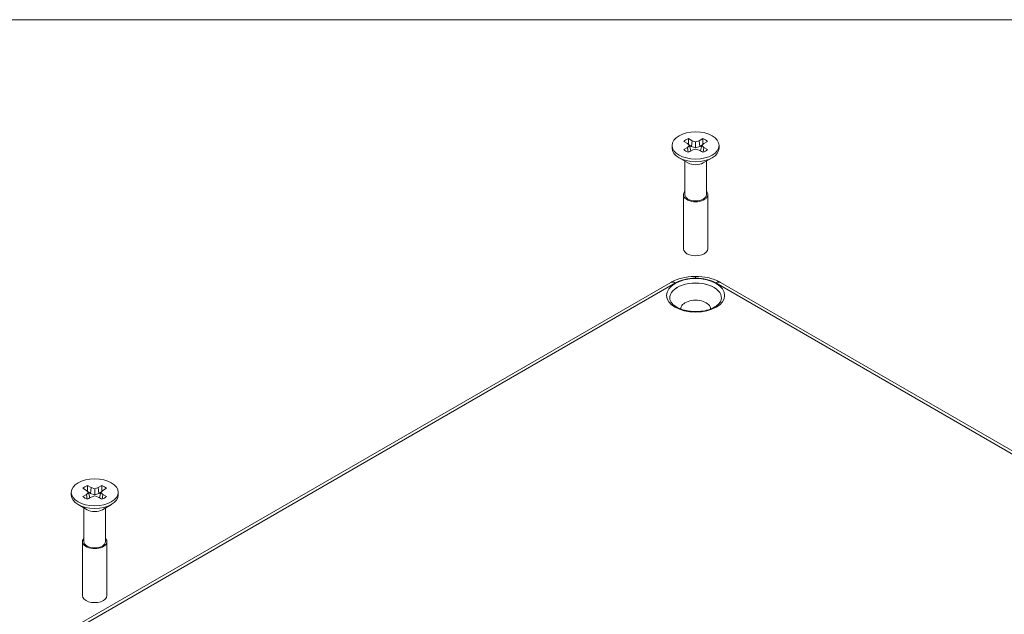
# Model space of a CAD drawing. Header units: millimetres. Extents: x 23 to 1094, y 23 to 840.
# Tile 43 of 44: x 725 to 911, y 716 to 828. Entities that reach past the tile are written whole.
import ezdxf

# ---------------------------------------------------------------- set-up
doc = ezdxf.new("R2010")
doc.units = ezdxf.units.MM
doc.header["$LTSCALE"] = 4
for name, color, linetype, lineweight in [('Sketch Geometry (ANSI)', 7, 'Continuous', 9), ('Visible (ANSI)', 7, 'Continuous', 9), ('Visible Narrow (ANSI)', 7, 'Continuous', 9)]:
    doc.layers.add(name, color=color, linetype=linetype, lineweight=lineweight)

# ---------------------------------------------------------------- blocks, each defined once
blk = doc.blocks.new('Borders Default Border')
at = {"layer": 'Sketch Geometry (ANSI)', "flags": 128}
blk.add_lwpolyline([(8.89, 8.89), (8.89, 207.01), (270.51, 207.01), (270.51, 8.89), (8.89, 8.89)], dxfattribs=at)

msp = doc.modelspace()

# ---------------------------------------------------------------- linework, layer by layer
at = {"layer": 'Visible (ANSI)'}
for p, q in [((851.462, 804.62), (850.768, 805.021)), ((851.661, 805.537), (852.355, 805.136)), ((852.355, 805.136), (852.226, 804.058)), ((852.355, 805.136), (853.006, 804.923)), ((853.006, 804.923), (853.657, 805.136)), ((853.006, 804.923), (853.006, 803.803)), ((853.657, 805.136), (854.351, 805.537)), ((853.657, 805.136), (853.786, 804.058)), ((855.244, 805.021), (854.55, 804.62)), ((848.56, 804.244), (848.56, 803.74)), ((850.768, 803.468), (851.462, 803.869)), ((851.83, 804.244), (851.462, 804.62)), ((851.462, 803.869), (851.83, 804.244)), ((851.462, 803.869), (851.607, 802.971)), ((852.355, 803.353), (851.661, 802.952)), ((851.734, 804.342), (852.226, 804.058)), ((851.83, 804.244), (852.073, 803.264)), ((851.905, 803.093), (852.073, 803.264)), ((852.226, 804.058), (853.006, 803.803)), ((853.006, 803.565), (852.355, 803.353)), ((853.006, 803.803), (853.786, 804.058)), ((853.657, 803.353), (853.006, 803.565)), ((854.351, 802.952), (853.657, 803.353)), ((853.786, 804.058), (854.278, 804.342)), ((854.182, 804.244), (853.939, 803.264)), ((853.939, 803.264), (854.107, 803.093)), ((854.55, 804.62), (854.182, 804.244)), ((854.182, 804.244), (854.55, 803.869)), ((854.55, 803.869), (854.405, 802.971)), ((854.55, 803.869), (855.244, 803.468)), ((857.452, 804.244), (857.452, 803.74)), ((851.564, 800.942), (849.862, 801.925)), ((850.966, 801.287), (850.966, 794.926)), ((854.449, 800.942), (856.15, 801.925)), ((855.046, 801.287), (855.046, 794.926)), ((850.702, 794.926), (850.702, 784.717)), ((855.31, 794.926), (855.31, 784.717)), ((848.289, 778.332), (734.316, 712.53)), ((1036.184, 675.297), (857.723, 778.332)), ((737.958, 739.916), (738.653, 739.515)), ((739.954, 739.515), (740.648, 739.916)), ((734.857, 738.624), (734.857, 738.119)), ((737.759, 738.999), (737.065, 739.4)), ((737.065, 737.847), (737.759, 738.248)), ((738.127, 738.624), (737.759, 738.999)), ((737.759, 738.248), (738.127, 738.624)), ((737.759, 738.248), (737.904, 737.35)), ((738.032, 738.721), (738.523, 738.437)), ((738.127, 738.624), (738.37, 737.644)), ((738.653, 739.515), (738.523, 738.437)), ((738.523, 738.437), (739.303, 738.183)), ((738.653, 739.515), (739.303, 739.303)), ((739.303, 737.944), (738.653, 737.732)), ((739.303, 739.303), (739.954, 739.515)), ((739.303, 739.303), (739.303, 738.183)), ((739.303, 738.183), (740.083, 738.437)), ((739.954, 737.732), (739.303, 737.944)), ((739.954, 739.515), (740.083, 738.437)), ((740.083, 738.437), (740.575, 738.721)), ((740.48, 738.624), (740.237, 737.644)), ((740.847, 738.999), (740.48, 738.624)), ((740.48, 738.624), (740.847, 738.248)), ((740.847, 738.248), (740.702, 737.35)), ((741.542, 739.4), (740.847, 738.999)), ((740.847, 738.248), (741.542, 737.847)), ((743.749, 738.624), (743.749, 738.119)), ((737.861, 735.322), (736.159, 736.304)), ((738.653, 737.732), (737.958, 737.331)), ((738.202, 737.472), (738.37, 737.644)), ((740.648, 737.331), (739.954, 737.732)), ((740.237, 737.644), (740.405, 737.472)), ((740.746, 735.322), (742.447, 736.304)), ((737.263, 735.667), (737.263, 729.306)), ((741.343, 735.667), (741.343, 729.306)), ((736.999, 729.306), (736.999, 719.096)), ((741.607, 729.306), (741.607, 719.096))]:
    msp.add_line(p, q, dxfattribs=at)
for centre in [(853.006, 804.244), (739.303, 738.624)]:
    msp.add_ellipse(centre, major_axis=(-4.446, 0), ratio=0.5773503, dxfattribs=at)
for centre, major_axis, start_param, end_param in [((853.006, 804.244), (2.612, 0), 2.1119309, 2.6004581), ((853.006, 804.244), (2.612, 0), 0.5411345, 1.0296618), ((853.006, 803.74), (4.446, 0), 3.1415927, 6.2831853), ((853.006, 804.244), (-2.612, 0), 0.5411345, 1.0296618), ((853.006, 804.244), (-2.612, 0), 2.1119309, 2.6004581), ((853.006, 801.775), (-2.04, 0), 0.7853982, 2.3561945), ((853.006, 794.926), (2.304, 0), 2.658186, 6.7665919), ((853.006, 794.926), (2.04, 0), 3.1415927, 6.2831853), ((853.006, 784.717), (2.304, 0), 3.1415926, 6.2831853), ((853.006, 775.393), (4.889, 0), 6.2509743, 9.456989), ((853.006, 773.363), (2.802, 0), 6.2475035, 9.4604598), ((739.303, 738.624), (2.612, 0), 2.1119309, 2.6004581), ((739.303, 738.624), (2.612, 0), 0.5411345, 1.0296618), ((739.303, 738.119), (4.446, 0), 3.1415927, 6.2831853), ((739.303, 738.624), (-2.612, 0), 0.5411345, 1.0296618), ((739.303, 738.624), (-2.612, 0), 2.1119309, 2.6004581), ((739.303, 736.154), (-2.04, 0), 0.7853982, 2.3561945), ((739.303, 729.306), (2.304, 0), 2.658186, 6.7665919), ((739.303, 729.306), (2.04, 0), 3.1415927, 6.2831853), ((739.303, 719.096), (2.304, 0), 3.1415926, 6.2831853)]:
    msp.add_ellipse(centre, major_axis=major_axis, ratio=0.5773503, start_param=start_param, end_param=end_param, dxfattribs=at)
for points in [[(851.661, 805.537), (851.645, 804.974), (851.633, 804.445)], [(854.351, 805.537), (854.368, 804.974), (854.379, 804.445)], [(737.958, 739.916), (737.942, 739.353), (737.93, 738.824)], [(740.648, 739.916), (740.665, 739.353), (740.676, 738.824)]]:
    msp.add_open_spline(points, degree=2, dxfattribs=at)
for points, knots in [([(848.289, 778.332), (848.917, 778.695), (849.638, 778.977), (851.158, 779.361), (851.975, 779.468), (852.86, 779.486), (852.933, 779.486), (853.006, 779.486)], [0, 0, 0, 0, 0.20425189, 0.20425189, 0.40716268, 0.40716268, 0.42545001, 0.42545001, 0.42545001, 0.42545001]), ([(853.006, 779.486), (853.772, 779.486), (854.548, 779.405), (856.021, 779.088), (856.734, 778.843), (857.488, 778.463), (857.607, 778.399), (857.723, 778.332)], [0, 0, 0, 0, 0.19161535, 0.19161535, 0.3878522, 0.3878522, 0.42568105, 0.42568105, 0.42568105, 0.42568105]), ([(848.119, 775.314), (848.139, 775.01), (848.27, 774.691), (848.755, 774.132), (849.037, 773.9), (849.725, 773.494), (850.125, 773.319), (851.015, 773.04), (851.505, 772.937), (852.526, 772.821), (853.056, 772.809), (854.097, 772.876), (854.607, 772.956), (855.551, 773.197), (855.984, 773.358), (856.726, 773.734), (857.036, 773.949), (857.515, 774.4), (857.681, 774.634), (857.847, 775.014), (857.883, 775.165), (857.893, 775.314)], [0.8224645, 0.8224645, 0.8224645, 0.8224645, 1.2498686, 1.2498686, 1.5597238, 1.5597238, 1.8590753, 1.8590753, 2.161743, 2.161743, 2.4673007, 2.4673007, 2.7732279, 2.7732279, 3.0768649, 3.0768649, 3.3767507, 3.3767507, 3.680124, 3.680124, 3.8899244, 3.8899244, 3.8899244, 3.8899244])]:
    msp.add_open_spline(points, degree=3, knots=knots, dxfattribs=at)
at = {"layer": 'Visible Narrow (ANSI)'}
for p, q in [((853.006, 779.156), (853.006, 779.486)), ((849.189, 778.243), (735.216, 712.441)), ((1035.284, 675.208), (856.823, 778.243))]:
    msp.add_line(p, q, dxfattribs=at)
msp.add_ellipse((853.006, 775.883), major_axis=(5.489, 0), ratio=0.5773503, dxfattribs=at)
for centre, major_axis, start_param, end_param in [((853.006, 775.419), (4.89, 0), 6.2461189, 9.4618443), ((849.189, 776.773), (-0.9, 1.559), 5.4977871, 6.2831853), ((856.823, 776.773), (0.9, 1.559), 0, 0.7853982)]:
    msp.add_ellipse(centre, major_axis=major_axis, ratio=0.5773503, start_param=start_param, end_param=end_param, dxfattribs=at)
for points, knots in [([(853.006, 779.156), (852.299, 779.156), (851.593, 779.075), (850.288, 778.763), (849.689, 778.532), (849.189, 778.243)], [0, 0, 0, 0, 0.39252777, 0.39252777, 0.78505555, 0.78505555, 0.78505555, 0.78505555]), ([(856.823, 778.243), (856.323, 778.532), (855.724, 778.763), (854.419, 779.075), (853.713, 779.156), (853.006, 779.156)], [5.49812976, 5.49812976, 5.49812976, 5.49812976, 5.89065753, 5.89065753, 6.28318531, 6.28318531, 6.28318531, 6.28318531])]:
    msp.add_open_spline(points, degree=3, knots=knots, dxfattribs=at)

# ---------------------------------------------------------------- block references
at = {"xscale": 4, "yscale": 4, "zscale": 4}
msp.add_blockref('Borders Default Border', (0, 0), dxfattribs=at)

doc.saveas('drawing.dxf')
